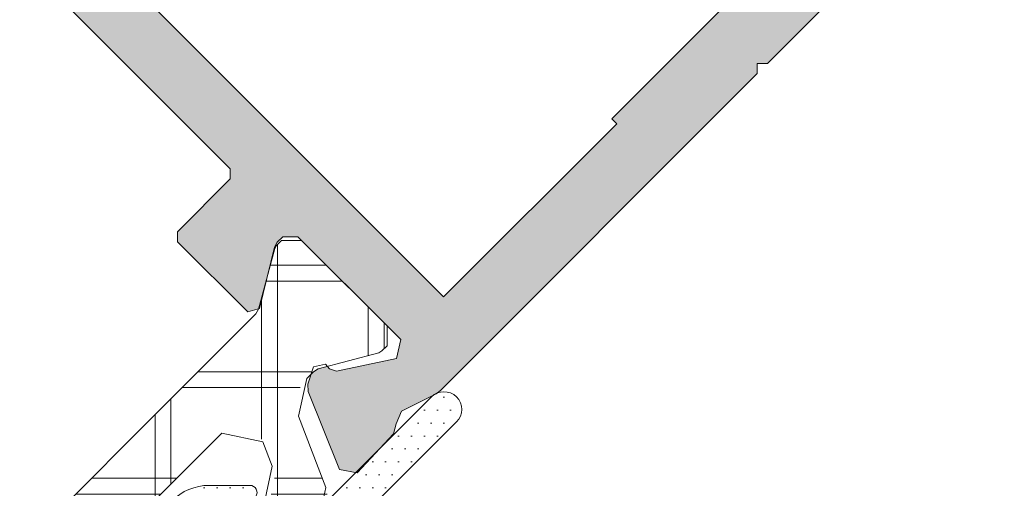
# Model space of a CAD drawing. Header units: metres. Extents: x -115250 to 1551995, y -140807 to 374743.
# Tile 109 of 205: x 114502 to 114530, y 78866 to 78879. Entities that reach past the tile are written whole.
import ezdxf

# ---------------------------------------------------------------- set-up
doc = ezdxf.new("R2010")
doc.units = ezdxf.units.M
doc.header["$LTSCALE"] = 100
doc.linetypes.add('0103aDVOJČERCHOVANÁ', pattern=[6.199999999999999, 3, -1, 0.1, -1, 0.1, -1])
doc.linetypes.add('{ Wide Dash }', pattern=[12, 4, -2, 4, -2])
for name, color, linetype, lineweight in [('010-pomocna', 30, 'Continuous', 15), ('910-tenka', 4, 'Continuous', 15), ('MB-kreskowanie', 251, 'Continuous', 9), ('MB-profile', 7, 'Continuous', 9), ('MB-uszczelki_tworzywa', 251, 'Continuous', 9)]:
    doc.layers.add(name, color=color, linetype=linetype, lineweight=lineweight)

# ---------------------------------------------------------------- blocks, each defined once
blk = doc.blocks.new('K518730X')
at = {"layer": 'MB-kreskowanie'}
h = blk.add_hatch(dxfattribs=at)
h.set_pattern_fill('_U', color=256, scale=3, angle=314.9999999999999, style=0, double=1, pattern_type=0)
h.set_pattern_definition([(314.9999999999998, (-165.7994101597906, -281.3625498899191), (2.121320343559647, 2.121320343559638), []), (44.99999999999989, (-165.7994101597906, -281.3625498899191), (-2.121320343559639, 2.121320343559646), [])])
edge = h.paths.add_edge_path()
edge.add_arc((-48.5000000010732, 22.51713855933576), 0.9999999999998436, -1.3017142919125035e-11, 74.59590631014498, ccw=False)
edge.add_line((-47.50000000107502, 22.51713855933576), (-47.50000000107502, 16.32592252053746))
edge.add_arc((-48.20000000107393, 16.32592252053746), 0.6999999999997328, -114.00000000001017, -1.1596057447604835e-11, ccw=False)
edge.add_line((-48.48471565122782, 15.68644070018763), (-49.15673664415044, 15.98564372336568))
edge.add_arc((-48.7500000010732, 16.89918918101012), 1.000000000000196, -179.99999999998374, -113.99999999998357, ccw=False)
edge.add_line((-49.75000000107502, 16.89918918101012), (-49.75000000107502, 17.35218312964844))
edge.add_arc((-50.0500000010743, 17.35218312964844), 0.2999999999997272, -8.685458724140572e-11, 89.99999999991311)
edge.add_line((-50.0500000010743, 17.65218312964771), (-50.25000000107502, 17.65218312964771))
edge.add_arc((-50.2500000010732, 16.9521831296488), 0.7000000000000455, 90.00000000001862, 180.0000000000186)
edge.add_line((-50.95000000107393, 16.9521831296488), (-50.95000000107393, 15.79519627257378))
edge.add_arc((-50.45000000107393, 15.79519627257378), 0.5000000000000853, -179.9999999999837, -113.9999999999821)
edge.add_line((-50.65336832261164, 15.33842354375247), (-48.69326335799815, 14.46572858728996))
edge.add_arc((-49.10000000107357, 13.55218312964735), 1.000000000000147, 1.4722445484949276e-11, 66.0000000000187, ccw=False)
edge.add_line((-48.10000000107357, 13.55218312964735), (-48.10000000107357, 13.36319783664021))
edge.add_line((-48.10000000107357, 13.36319783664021), (-48.00951881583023, 13.18563508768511))
edge.add_arc((-48.18771669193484, 13.0948302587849), 0.200000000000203, -92.99786447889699, 27.002163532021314, ccw=False)
edge.add_line((-48.19817643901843, 12.89510396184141), (-48.27443124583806, 12.89909745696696))
edge.add_line((-48.27443124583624, 12.89909745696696), (-49.02320508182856, 11.60218312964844))
edge.add_arc((-48.85000000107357, 11.50218312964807), 0.2000000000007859, 150.0000000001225, 179.9999999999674)
edge.add_line((-49.0500000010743, 11.50218312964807), (-49.0500000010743, 11.30218312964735))
edge.add_arc((-48.65000000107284, 11.30218312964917), 0.4000000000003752, -179.9999999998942, -89.99999999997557)
edge.add_line((-48.65000000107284, 10.90218312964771), (-45.2500000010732, 10.90218312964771))
edge.add_arc((-45.2500000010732, 11.30218312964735), 0.3999999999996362, -90.00000000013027, -1.272221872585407e-14)
edge.add_line((-44.85000000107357, 11.30218312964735), (-44.85000000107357, 11.50218312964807))
edge.add_arc((-45.0500000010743, 11.50218312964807), 0.1999999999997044, 8.140947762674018e-11, 29.99999999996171)
edge.add_line((-44.87679492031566, 11.60218312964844), (-45.09675390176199, 11.98316326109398))
edge.add_line((-45.09675390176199, 11.98316326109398), (-45.77712995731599, 13.09799457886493))
edge.add_arc((-45.60641163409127, 13.2021831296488), 0.1999999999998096, -195.71540673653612, -148.60448916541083, ccw=False)
edge.add_arc((-45.5000000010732, 13.28160599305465), 0.3000000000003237, -179.99999999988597, -175.17170110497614, ccw=False)
edge.add_line((-45.8000000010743, 13.28160599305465), (-45.8000000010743, 25.15218312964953))
edge.add_arc((-46.20000000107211, 25.15218312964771), 0.4000000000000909, 3.255615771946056e-11, 104.5569322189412)
edge.add_line((-46.30053675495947, 25.5393424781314), (-47.54946324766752, 25.21502378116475))
edge.add_arc((-47.65000000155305, 25.60218312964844), 0.3999999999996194, -180.00000000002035, -75.44306778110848, ccw=False)
edge.add_line((-48.05000000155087, 25.60218312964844), (-48.05000000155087, 26.7021831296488))
edge.add_arc((-47.65000000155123, 26.7021831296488), 0.3999999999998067, -284.55693221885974, -179.99999999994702, ccw=False)
edge.add_line((-47.54946324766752, 27.08934247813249), (-46.30053675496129, 26.76502378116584))
edge.add_arc((-46.20000000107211, 27.15218312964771), 0.4000000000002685, -104.5569322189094, -1.272221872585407e-14)
edge.add_line((-45.8000000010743, 27.15218312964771), (-45.8000000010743, 39.02276026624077))
edge.add_arc((-45.5000000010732, 39.02276026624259), 0.300000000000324, 171.8469353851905, 179.9999999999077, ccw=False)
edge.add_arc((-45.60000004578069, 39.09999999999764), 0.1999999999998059, -211.3955108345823, -170.01027639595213, ccw=False)
edge.add_line((-45.77071836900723, 39.20418855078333), (-45.23246475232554, 40.08614490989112))
edge.add_line((-45.23246475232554, 40.0861449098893), (-44.87679492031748, 40.70218312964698))
edge.add_arc((-45.0500000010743, 40.80218312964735), 0.1999999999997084, -29.99999999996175, -8.143492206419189e-11)
edge.add_line((-44.85000000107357, 40.80218312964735), (-44.85000000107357, 41.00218312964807))
edge.add_arc((-45.2500000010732, 41.00218312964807), 0.3999999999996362, -1.272221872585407e-14, 84.0111267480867)
edge.add_line((-45.20826587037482, 41.39999999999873), (-48.69173413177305, 41.39999999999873))
edge.add_arc((-48.65000000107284, 41.00218312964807), 0.4000000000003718, 95.98887325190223, 179.9999999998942)
edge.add_line((-49.0500000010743, 41.00218312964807), (-49.0500000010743, 40.80218312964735))
edge.add_arc((-48.85000000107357, 40.80218312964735), 0.2000000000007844, -179.9999999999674, -150.0000000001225)
edge.add_line((-49.02320508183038, 40.7021831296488), (-48.2730196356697, 39.40282382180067))
edge.add_line((-48.2730196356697, 39.40282382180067), (-48.19176485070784, 39.40707916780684))
edge.add_arc((-48.18130510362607, 39.20735287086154), 0.2000000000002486, -27.002163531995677, 92.99786447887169, ccw=False)
edge.add_line((-48.00310722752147, 39.11654804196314), (-48.10000000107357, 38.92640301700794))
edge.add_line((-48.10000000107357, 38.92640301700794), (-48.10000000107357, 38.75218312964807))
edge.add_arc((-49.10000000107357, 38.75218312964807), 1.000000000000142, -66.00000000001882, -1.460875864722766e-11, ccw=False)
edge.add_line((-48.69326335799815, 37.83863767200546), (-50.65336832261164, 36.96594271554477))
edge.add_arc((-50.45000000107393, 36.50916998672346), 0.5000000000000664, 113.9999999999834, 180.0000000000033)
edge.add_line((-50.95000000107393, 36.50916998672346), (-50.95000000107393, 35.35218312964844))
edge.add_arc((-50.25000000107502, 35.35218312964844), 0.6999999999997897, 179.9999999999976, 270.0000000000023)
edge.add_line((-50.25000000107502, 34.65218312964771), (-50.0500000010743, 34.65218312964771))
edge.add_arc((-50.0500000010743, 34.95218312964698), 0.2999999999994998, -89.9999999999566, 4.342093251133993e-11)
edge.add_line((-49.75000000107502, 34.9521831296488), (-49.75000000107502, 35.40517707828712))
edge.add_arc((-48.7500000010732, 35.40517707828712), 1.000000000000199, 113.99999999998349, 179.9999999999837, ccw=False)
edge.add_line((-49.15673664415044, 36.31872253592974), (-48.48471565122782, 36.61792555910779))
edge.add_arc((-48.20000000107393, 35.97844373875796), 0.6999999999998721, -6.87805368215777e-12, 113.99999999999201, ccw=False)
edge.add_line((-47.50000000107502, 35.97844373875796), (-47.50000000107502, 29.78722769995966))
edge.add_arc((-48.5000000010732, 29.78722769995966), 0.9999999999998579, -74.59590631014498, 1.3017142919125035e-11, ccw=False)
edge.add_arc((-47.65000000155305, 26.7021831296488), 2.19999999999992, 105.4040936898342, 130.8322170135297)
edge.add_arc((-49.35000000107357, 28.66941468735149), 0.4000000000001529, -179.99999999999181, -49.16778298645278, ccw=False)
edge.add_line((-49.75000000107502, 28.66941468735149), (-49.75000000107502, 30.35218312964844))
edge.add_arc((-50.0500000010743, 30.35218312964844), 0.2999999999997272, -8.685458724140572e-11, 89.99999999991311)
edge.add_line((-50.0500000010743, 30.65218312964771), (-50.25000000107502, 30.65218312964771))
edge.add_arc((-50.2500000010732, 29.9521831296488), 0.7000000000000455, 90.00000000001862, 180)
edge.add_line((-50.95000000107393, 29.9521831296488), (-50.95000000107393, 22.35218312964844))
edge.add_arc((-50.25000000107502, 22.35218312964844), 0.6999999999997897, 179.9999999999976, 270.0000000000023)
edge.add_line((-50.25000000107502, 21.65218312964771), (-50.0500000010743, 21.65218312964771))
edge.add_arc((-50.0500000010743, 21.95218312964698), 0.2999999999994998, -89.9999999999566, 4.342093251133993e-11)
edge.add_line((-49.75000000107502, 21.9521831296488), (-49.75000000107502, 23.63495157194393))
edge.add_arc((-49.35000000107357, 23.63495157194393), 0.4000000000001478, 49.16778298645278, 179.9999999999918, ccw=False)
edge.add_arc((-47.65000000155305, 25.60218312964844), 2.199999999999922, -130.8322170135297, -105.4040936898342)
at = {"layer": 'MB-profile'}
h = blk.add_hatch(color=256, dxfattribs=at)
h.paths.add_polyline_path([(-44, 76.99999999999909), (-44.5, 76.49999999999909), (-44.5, 68.49999999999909), (-45, 67.99999999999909), (-53.5, 67.99999999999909), (-54, 67.49999999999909), (-54, 67.09999999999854), (-53.5, 66.59999999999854), (-50.99999999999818, 66.59999999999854), (-50.99999999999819, 54.19999999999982), (-50.80000000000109, 53.99999999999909), (-51, 53.79999999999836), (-51, 41.15416576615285), (-50.97924229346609, 41.02309080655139), (-50.64202002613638, 39.98509450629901), (-50.78234604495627, 39.62976612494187), (-50.93716841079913, 39.37761331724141), (-50.98962215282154, 37.87715251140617), (-50.57259635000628, 37.59051552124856), (-48.38675626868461, 38.5182525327), (-48.23666840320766, 38.65820121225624), (-48.10000000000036, 38.9264030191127), (-48.10000000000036, 39.02057713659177), (-48.14019237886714, 39.17057713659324), (-48.27424307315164, 39.40275974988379), (-48.36654881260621, 39.39792566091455), (-48.54474689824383, 39.48873048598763), (-49.48644189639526, 40.93893305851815), (-49.19763482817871, 41.39999999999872), (-45.10000000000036, 41.39999999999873), (-44.80000000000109, 41.09999999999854), (-44.80000000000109, 40.7947607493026), (-45.20911553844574, 40.12440380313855), (-45.75577489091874, 39.17756203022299), (-45.60000004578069, 38.89999999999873), (-42.8000000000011, 38.89999999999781), (-42.60000000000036, 39.09999999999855), (-42.60000000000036, 41.19999999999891), (-42.39999999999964, 41.39999999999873), (-14.47364070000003, 41.39999999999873), (-13.62004909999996, 40.92094279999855), (-12.86326070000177, 39.68090579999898), (-12.67904400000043, 39.37905719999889), (-11.82545331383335, 38.89999999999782), (-10.39999995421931, 38.89999999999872), (-10.24422510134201, 39.17756204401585), (-10.79088417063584, 40.12440332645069), (-11.20000000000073, 40.7947607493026), (-11.20000000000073, 41.09999999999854), (-10.89999999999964, 41.39999999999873), (-6.802365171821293, 41.39999999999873), (-6.513558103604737, 40.93893305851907), (-7.455253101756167, 39.48873048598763), (-7.76818754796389, 39.32926773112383), (-7.859807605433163, 39.17057713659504), (-7.899999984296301, 39.0205771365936), (-7.899999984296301, 38.92640298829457), (-7.763331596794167, 38.65820121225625), (-7.61324373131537, 38.51825253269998), (-5.427403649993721, 37.59051552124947), (-5.010377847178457, 37.87715251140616), (-5.062831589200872, 39.37761331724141), (-5.217653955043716, 39.62976612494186), (-5.357979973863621, 39.98509450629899), (-5.02075770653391, 41.0230908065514), (-5, 41.2383635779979), (-5.000000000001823, 55.39999999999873), (0, 55.39999999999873), (-3.552713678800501e-15, 58.59807621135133), (-1.500000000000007, 58.99999999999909), (-2, 58.99999999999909), (-2, 56.99999999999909), (-5, 56.99999999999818), (-5.000000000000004, 65.79999999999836), (-5.199999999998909, 65.99999999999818), (-4.999999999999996, 66.19999999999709), (-5, 74.99999999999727), (-2, 74.99999999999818), (-2, 72.99999999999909), (-1.500000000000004, 72.99999999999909), (0, 73.40192378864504), (0, 76.99999999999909)])
h.paths.add_polyline_path([(-7.100000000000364, 75.199999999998), (-6.600000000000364, 74.699999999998), (-6.600000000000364, 68.199999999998), (-7.100000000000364, 67.699999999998), (-7.600000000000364, 67.699999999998), (-8.100000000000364, 67.199999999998), (-8.100000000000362, 66.29999999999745), (-6.600000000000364, 66.29999999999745), (-6.60000000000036, 43.09999999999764), (-49.19999999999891, 43.09999999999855), (-49.19999999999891, 49.99999999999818), (-49, 49.99999999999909), (-49, 57.99999999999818), (-49.19999999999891, 57.99999999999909), (-49.19999999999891, 66.29999999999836), (-43.80000000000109, 66.29999999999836), (-42.80000000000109, 67.29999999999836), (-42.80000000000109, 74.699999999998), (-42.30000000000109, 75.199999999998)], flags=16)
blk.add_lwpolyline([(-50.99999999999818, 66.59999999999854), (-50.99999999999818, 54.19999999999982), (-50.80000000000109, 53.99999999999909), (-51, 53.79999999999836), (-51, 41.17396987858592), (-51.00370822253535, 41.17758141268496), (-50.97924229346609, 41.02309080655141), (-50.64202002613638, 39.98509450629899), (-50.78234604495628, 39.62976612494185), (-50.93716841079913, 39.37761331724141), (-50.98962215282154, 37.87715251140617), (-50.57259635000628, 37.59051552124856), (-48.38675626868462, 38.51825253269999), (-48.23666840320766, 38.65820121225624), (-48.00310722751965, 39.11654804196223), (-48.19176485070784, 39.40707916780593), (-48.3665488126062, 39.39792566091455), (-48.54474689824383, 39.48873048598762), (-49.48644189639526, 40.93893305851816), (-49.19763482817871, 41.39999999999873), (-45.10000000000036, 41.39999999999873), (-44.80000000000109, 41.09999999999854), (-44.80000000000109, 40.87907419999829), (-44.84392260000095, 40.72279129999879), (-45.77071836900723, 39.20418855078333), (-45.60000004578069, 38.89999999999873), (-42.80000000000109, 38.89999999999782), (-42.60000000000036, 39.09999999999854), (-42.60000000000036, 41.19999999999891), (-42.39999999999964, 41.39999999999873), (-14.47364070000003, 41.39999999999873)], dxfattribs=at)
blk.add_lwpolyline([(-42.30000000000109, 75.199999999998), (-7.100000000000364, 75.199999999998), (-6.600000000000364, 74.699999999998), (-6.600000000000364, 68.199999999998), (-7.100000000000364, 67.699999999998), (-7.600000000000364, 67.699999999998), (-8.100000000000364, 67.199999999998), (-8.100000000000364, 66.29999999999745), (-6.600000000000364, 66.29999999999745), (-6.600000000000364, 43.09999999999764), (-49.19999999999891, 43.09999999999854), (-49.19999999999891, 49.99999999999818), (-49, 49.99999999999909), (-49, 57.99999999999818), (-49.19999999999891, 57.99999999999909), (-49.19999999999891, 66.29999999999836), (-43.80000000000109, 66.29999999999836), (-42.80000000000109, 67.29999999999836), (-42.80000000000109, 74.699999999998)], close=True, dxfattribs=at)
at = {"layer": 'MB-uszczelki_tworzywa'}
for points in [[(-45.80000000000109, 27.14999999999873), (-45.80000000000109, 39.02057713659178), (-45.75980762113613, 39.17057713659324), (-44.87679491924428, 40.699999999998), (-44.85000000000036, 40.79999999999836), (-44.85000000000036, 40.99999999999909), (-45.25000000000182, 41.39999999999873), (-48.65000000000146, 41.39999999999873), (-49.05000000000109, 40.99999999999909), (-49.05000000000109, 40.79999999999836), (-49.023205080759, 40.699999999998), (-48.14019237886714, 39.17057713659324), (-48.10000000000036, 39.02057713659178), (-48.10000000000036, 38.74999999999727), (-48.69326335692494, 37.83645454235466), (-50.65336832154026, 36.96375958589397), (-50.95000000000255, 36.50698685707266)], [(-49.75000000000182, 35.40299394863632), (-49.15673664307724, 36.31653940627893), (-48.48471565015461, 36.61574242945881), (-47.50000000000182, 35.97626060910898), (-47.50000000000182, 29.78504457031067)]]:
    blk.add_lwpolyline(points, dxfattribs=at)
blk = doc.blocks.new('120883')
at = {"layer": 'MB-kreskowanie'}
h = blk.add_hatch(dxfattribs=at)
h.set_pattern_fill('DOTS', color=256, scale=0.23, angle=-584.9999999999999, style=0)
h.set_pattern_definition([(225, (-1.818989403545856e-12, 1.2732925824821e-11), (-0.387273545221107, 0.1290911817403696), [0, -0.365125])])
edge = h.paths.add_edge_path()
edge.add_line((-0.000806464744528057, -14.71664100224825), (-0.000806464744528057, -8.798993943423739))
edge.add_arc((-0.2008064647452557, -8.798993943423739), 0.2000000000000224, 6.60853702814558e-12, 90.00000000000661)
edge.add_line((-0.2008064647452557, -8.59899394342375), (-1.316082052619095, -8.59899394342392))
edge.add_arc((-1.316082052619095, -8.698993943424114), 0.1000000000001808, 90.00000000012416, 170.000000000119)
edge.add_line((-1.414562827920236, -8.681629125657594), (-1.511911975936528, -9.233723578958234))
edge.add_arc((-1.70887352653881, -9.19899394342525), 0.1999999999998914, 225.0000000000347, 350.000000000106, ccw=False)
edge.add_line((-1.850294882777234, -9.340415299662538), (-2.6606596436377, -8.530050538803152))
edge.add_arc((-1.59999947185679, -7.469390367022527), 1.500000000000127, 179.9999999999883, 225.0000000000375, ccw=False)
edge.add_line((-3.09999947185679, -7.469390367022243), (-3.09999947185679, -5.763863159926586))
edge.add_arc((-1.59999947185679, -5.763863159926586), 1.5, 134.9999999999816, 180, ccw=False)
edge.add_line((-2.660659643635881, -4.703202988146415), (-1.815029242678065, -3.85757258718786))
edge.add_arc((-1.673607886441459, -3.998993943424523), 0.1999999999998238, 9.999999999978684, 135.0000000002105, ccw=False)
edge.add_line((-1.476646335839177, -3.964264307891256), (-1.414562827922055, -4.316357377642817))
edge.add_arc((-1.316082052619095, -4.298992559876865), 0.09999999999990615, 189.99999999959, 269.999999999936)
edge.add_line((-1.316082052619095, -4.398992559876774), (-0.2000000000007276, -4.398993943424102))
edge.add_arc((-0.2000000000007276, -4.198993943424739), 0.1999999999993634, 269.9999999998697, 359.9999999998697)
edge.add_line((-1.818989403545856e-12, -4.198993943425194), (-1.818989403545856e-12, 4.19899394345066))
edge.add_arc((-0.2000000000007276, 4.19899394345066), 0.1999999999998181, 360, 450)
edge.add_line((-0.2000000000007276, 4.398993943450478), (-1.316082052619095, 4.398992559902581))
edge.add_arc((-1.316082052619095, 4.298992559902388), 0.1000000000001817, 90.00000000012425, 170.0000000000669)
edge.add_line((-1.414562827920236, 4.316357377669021), (-1.476646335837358, 3.964264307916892))
edge.add_arc((-1.673607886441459, 3.998993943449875), 0.1999999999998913, 225.0000000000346, 350.0000000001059, ccw=False)
edge.add_line((-1.815029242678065, 3.857572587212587), (-2.660659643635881, 4.703202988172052))
edge.add_arc((-1.59999947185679, 5.763863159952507), 1.499999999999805, 180.000000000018, 225.0000000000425, ccw=False)
edge.add_line((-3.09999947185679, 5.763863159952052), (-3.09999947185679, 7.469390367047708))
edge.add_arc((-1.59999947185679, 7.469390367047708), 1.5, 134.9999999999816, 180, ccw=False)
edge.add_line((-2.660659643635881, 8.53005053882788), (-1.850294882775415, 9.340415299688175))
edge.add_arc((-1.70887352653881, 9.198993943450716), 0.2000000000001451, 10.000000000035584, 134.9999999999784, ccw=False)
edge.add_line((-1.511911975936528, 9.233723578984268), (-1.414562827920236, 8.681629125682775))
edge.add_arc((-1.316082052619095, 8.69899394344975), 0.09999999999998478, 190.0000000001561, 269.9999999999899)
edge.add_line((-1.316082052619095, 8.598993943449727), (-0.2008064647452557, 8.598993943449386))
edge.add_arc((-0.2008064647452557, 8.798993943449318), 0.1999999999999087, 269.9999999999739, 359.999999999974)
edge.add_line((-0.000806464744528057, 8.798993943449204), (-0.000806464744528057, 14.71664100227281))
edge.add_arc((0.499596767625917, 14.71664100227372), 0.5004032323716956, 0, 180.0000000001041, ccw=False)
edge.add_line((0.999999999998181, 14.71664100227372), (0.999999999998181, -14.71664100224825))
edge.add_arc((0.499596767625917, -14.71664100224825), 0.5004032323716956, 180, 360, ccw=False)
edge = h.paths.add_edge_path(flags=16)
edge.add_arc((-1.999999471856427, -5.498993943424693), 0.2999999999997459, 83.99999999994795, 209.9999999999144)
edge.add_line((-2.25980709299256, -5.648993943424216), (-2.066986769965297, -5.982968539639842))
edge.add_arc((-2.499999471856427, -6.232968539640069), 0.4999999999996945, 1.3062617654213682e-10, 30.00000000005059, ccw=False)
edge.add_line((-1.999999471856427, -6.232968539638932), (-1.999999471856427, -6.764279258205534))
edge.add_arc((-2.499999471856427, -6.764279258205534), 0.5, 330.00000000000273, 360, ccw=False)
edge.add_line((-2.066986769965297, -7.014279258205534), (-2.25980709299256, -7.348253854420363))
edge.add_arc((-1.999999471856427, -7.498253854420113), 0.2999999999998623, 150.0000000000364, 276.0000000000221)
edge.add_line((-1.968640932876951, -7.796610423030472), (-0.647730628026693, -7.657777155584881))
edge.add_arc((-0.6999948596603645, -7.160516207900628), 0.5000000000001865, 276.0000000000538, 360.0000994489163)
edge.add_line((-0.1999948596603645, -7.160515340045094), (-0.1999971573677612, -5.836730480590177))
edge.add_arc((-0.6999971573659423, -5.836731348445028), 0.5000000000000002, 9.944884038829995e-05, 84.00000000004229)
edge.add_line((-0.6477329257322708, -5.339470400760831), (-1.968640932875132, -5.200637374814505))
edge = h.paths.add_edge_path(flags=16)
edge.add_arc((-0.6999948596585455, 7.160516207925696), 0.5000000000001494, 359.9999005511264, 444.0000000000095)
edge.add_line((-0.647730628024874, 7.657777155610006), (-1.968640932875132, 7.796610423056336))
edge.add_arc((-1.999999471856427, 7.498253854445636), 0.3000000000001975, 84.00000000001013, 210.0000000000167)
edge.add_line((-2.25980709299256, 7.348253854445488), (-2.066986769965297, 7.014279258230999))
edge.add_arc((-2.499999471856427, 6.764279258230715), 0.4999999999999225, 3.342393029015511e-11, 30.000000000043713, ccw=False)
edge.add_line((-1.999999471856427, 6.764279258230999), (-1.999999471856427, 6.232968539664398))
edge.add_arc((-2.499999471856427, 6.232968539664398), 0.5, 330.00000000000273, 360, ccw=False)
edge.add_line((-2.066986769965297, 5.982968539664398), (-2.25980709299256, 5.648993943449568))
edge.add_arc((-1.999999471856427, 5.498993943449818), 0.2999999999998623, 150.0000000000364, 276.0000000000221)
edge.add_line((-1.968640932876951, 5.200637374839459), (-0.6477329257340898, 5.339470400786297))
edge.add_arc((-0.6999971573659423, 5.836731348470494), 0.5000000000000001, 275.9999999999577, 359.9999005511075)
edge.add_line((-0.1999971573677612, 5.836730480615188), (-0.1999948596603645, 7.16051534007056))
at = {"layer": 'MB-uszczelki_tworzywa'}
for points in [[(-0.2000000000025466, -4.500000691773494), (-1.316082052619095, -4.499999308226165, -0.3639702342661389), (-1.414562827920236, -4.417364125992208), (-1.476646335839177, -3.964264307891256, 0.6068148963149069), (-1.815029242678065, -3.85757258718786), (-2.660659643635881, -4.7032029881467, 0.1989123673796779), (-3.09999947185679, -5.763863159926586), (-3.09999947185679, -7.469390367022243, 0.1989123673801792), (-2.660659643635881, -8.530050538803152), (-1.850294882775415, -9.340415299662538, 0.606814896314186), (-1.511911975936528, -9.233723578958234), (-1.414562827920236, -8.582635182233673, -0.3639702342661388), (-1.316082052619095, -8.5), (-0.2008064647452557, -8.49999999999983, -0.4165776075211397), (-0.0008129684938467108, -8.701612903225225), (-0.0008064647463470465, -14.71664100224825, 0.9999999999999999), (0.999999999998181, -14.71664100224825), (0.999999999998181, 14.71664100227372, 0.9999999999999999), (-0.0008064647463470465, 14.71664100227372), (-0.0008129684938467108, 8.701612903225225, -0.4165776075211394), (-0.2008064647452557, 8.49999999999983), (-1.316082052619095, 8.5, -0.3639702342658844), (-1.414562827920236, 8.58263518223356), (-1.511911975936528, 9.2337235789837, 0.6068148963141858), (-1.850294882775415, 9.340415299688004), (-2.660659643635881, 8.530050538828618, 0.1989123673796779), (-3.09999947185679, 7.469390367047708), (-3.09999947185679, 5.763863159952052, 0.1989123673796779), (-2.660659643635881, 4.703202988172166), (-1.815029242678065, 3.857572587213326, 0.6068148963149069), (-1.476646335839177, 3.964264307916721), (-1.414562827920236, 4.417364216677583, -0.3639702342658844), (-1.316082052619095, 4.499999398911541), (-0.2000000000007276, 4.500000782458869, -0.4142135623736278), (0, 4.30000078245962), (-1.818989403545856e-12, -4.198993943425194, -0.3241823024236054)], [(-1.999999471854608, 6.767031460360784, 0.1316524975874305), (-2.066986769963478, 7.017031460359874), (-2.259807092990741, 7.351006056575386, -0.6128007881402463), (-1.968640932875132, 7.799362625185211), (-0.6477329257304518, 7.660529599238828, -0.3838635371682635), (-0.1999971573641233, 7.163269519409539), (-0.1999948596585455, 5.839484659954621, -0.383864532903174), (-0.647730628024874, 5.342222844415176), (-1.968640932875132, 5.203389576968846, -0.6128007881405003), (-2.259807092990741, 5.65174614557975), (-2.066986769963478, 5.985720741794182, 0.1316524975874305), (-1.999999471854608, 6.235720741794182)], [(-1.999999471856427, -6.232968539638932, 0.1316524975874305), (-2.066986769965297, -5.982968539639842), (-2.25980709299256, -5.64899394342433, -0.6128007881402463), (-1.968640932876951, -5.200637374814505), (-0.6477329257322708, -5.339470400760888, -0.3838635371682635), (-0.1999971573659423, -5.836730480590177), (-0.1999948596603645, -7.160515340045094, -0.383864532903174), (-0.647730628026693, -7.65777715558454), (-1.968640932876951, -7.79661042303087, -0.6128007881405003), (-2.25980709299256, -7.348253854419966), (-2.066986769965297, -7.014279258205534, 0.1316524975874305), (-1.999999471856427, -6.764279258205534)]]:
    blk.add_lwpolyline(points, format="xyb", close=True, dxfattribs=at)
blk = doc.blocks.new('K718730X')
at = {"layer": 'MB-kreskowanie'}
h = blk.add_hatch(dxfattribs=at)
h.set_pattern_fill('_U', color=256, scale=3, angle=494.9999999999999, style=0, double=1, pattern_type=0)
h.set_pattern_definition([(134.9999999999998, (165.7994101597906, 358.3625498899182), (-2.121320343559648, -2.121320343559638), []), (224.9999999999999, (165.7994101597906, 358.3625498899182), (2.121320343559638, -2.121320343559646), [])])
edge = h.paths.add_edge_path()
edge.add_arc((48.5000000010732, 54.48286144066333), 0.9999999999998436, 179.999999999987, 254.59590631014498, ccw=False)
edge.add_line((47.50000000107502, 54.48286144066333), (47.50000000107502, 60.67407747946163))
edge.add_arc((48.20000000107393, 60.67407747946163), 0.6999999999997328, 65.99999999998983, 179.9999999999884, ccw=False)
edge.add_line((48.48471565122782, 61.31355929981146), (49.15673664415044, 61.01435627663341))
edge.add_arc((48.7500000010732, 60.10081081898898), 1.000000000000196, 1.63140612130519e-11, 66.00000000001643, ccw=False)
edge.add_line((49.75000000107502, 60.10081081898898), (49.75000000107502, 59.64781687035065))
edge.add_arc((50.0500000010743, 59.64781687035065), 0.2999999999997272, 179.9999999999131, 269.9999999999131)
edge.add_line((50.0500000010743, 59.34781687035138), (50.25000000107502, 59.34781687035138))
edge.add_arc((50.2500000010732, 60.04781687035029), 0.7000000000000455, 270.0000000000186, 360.0000000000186)
edge.add_line((50.95000000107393, 60.04781687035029), (50.95000000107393, 61.20480372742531))
edge.add_arc((50.45000000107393, 61.20480372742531), 0.5000000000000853, 1.628443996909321e-11, 66.0000000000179)
edge.add_line((50.65336832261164, 61.66157645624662), (48.69326335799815, 62.53427141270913))
edge.add_arc((49.10000000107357, 63.44781687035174), 1.000000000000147, 180.0000000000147, 246.00000000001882, ccw=False)
edge.add_line((48.10000000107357, 63.44781687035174), (48.10000000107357, 63.63680216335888))
edge.add_line((48.10000000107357, 63.63680216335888), (48.00951881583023, 63.81436491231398))
edge.add_arc((48.18771669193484, 63.90516974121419), 0.200000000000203, 87.00213552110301, 207.0021635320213, ccw=False)
edge.add_line((48.19817643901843, 64.10489603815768), (48.27443124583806, 64.10090254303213))
edge.add_line((48.27443124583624, 64.10090254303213), (49.02320508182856, 65.39781687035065))
edge.add_arc((48.85000000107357, 65.49781687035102), 0.2000000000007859, 330.0000000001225, 359.9999999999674)
edge.add_line((49.0500000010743, 65.49781687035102), (49.0500000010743, 65.69781687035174))
edge.add_arc((48.65000000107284, 65.69781687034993), 0.4000000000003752, 1.058488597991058e-10, 90.00000000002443)
edge.add_line((48.65000000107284, 66.09781687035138), (45.2500000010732, 66.09781687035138))
edge.add_arc((45.2500000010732, 65.69781687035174), 0.3999999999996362, 89.99999999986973, 180)
edge.add_line((44.85000000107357, 65.69781687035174), (44.85000000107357, 65.49781687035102))
edge.add_arc((45.0500000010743, 65.49781687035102), 0.1999999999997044, 180.0000000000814, 209.9999999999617)
edge.add_line((44.87679492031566, 65.39781687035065), (45.09675390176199, 65.01683673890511))
edge.add_line((45.09675390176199, 65.01683673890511), (45.77712995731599, 63.90200542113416))
edge.add_arc((45.60641163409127, 63.79781687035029), 0.1999999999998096, -15.715406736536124, 31.395510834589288, ccw=False)
edge.add_arc((45.5000000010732, 63.71839400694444), 0.3000000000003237, 1.1402789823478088e-10, 4.82829889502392, ccw=False)
edge.add_line((45.8000000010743, 63.71839400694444), (45.8000000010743, 51.84781687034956))
edge.add_arc((46.20000000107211, 51.84781687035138), 0.4000000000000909, 180.0000000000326, 284.5569322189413)
edge.add_line((46.30053675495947, 51.46065752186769), (47.54946324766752, 51.78497621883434))
edge.add_arc((47.65000000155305, 51.39781687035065), 0.3999999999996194, -2.029310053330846e-11, 104.55693221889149, ccw=False)
edge.add_line((48.05000000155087, 51.39781687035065), (48.05000000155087, 50.29781687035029))
edge.add_arc((47.65000000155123, 50.29781687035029), 0.3999999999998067, -104.55693221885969, 5.292122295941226e-11, ccw=False)
edge.add_line((47.54946324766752, 49.9106575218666), (46.30053675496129, 50.23497621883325))
edge.add_arc((46.20000000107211, 49.84781687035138), 0.4000000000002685, 75.44306778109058, 180)
edge.add_line((45.8000000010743, 49.84781687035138), (45.8000000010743, 37.97723973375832))
edge.add_arc((45.5000000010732, 37.97723973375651), 0.300000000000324, 351.8469353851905, 359.99999999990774, ccw=False)
edge.add_arc((45.60000004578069, 37.90000000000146), 0.1999999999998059, -31.39551083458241, 9.989723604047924, ccw=False)
edge.add_line((45.77071836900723, 37.79581144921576), (45.23246475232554, 36.91385509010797))
edge.add_line((45.23246475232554, 36.91385509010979), (44.87679492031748, 36.29781687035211))
edge.add_arc((45.0500000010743, 36.19781687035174), 0.1999999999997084, 150.0000000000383, 179.9999999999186)
edge.add_line((44.85000000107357, 36.19781687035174), (44.85000000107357, 35.99781687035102))
edge.add_arc((45.2500000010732, 35.99781687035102), 0.3999999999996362, 180, 264.0111267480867)
edge.add_line((45.20826587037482, 35.60000000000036), (48.69173413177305, 35.60000000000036))
edge.add_arc((48.65000000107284, 35.99781687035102), 0.4000000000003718, 275.9888732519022, 359.9999999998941)
edge.add_line((49.0500000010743, 35.99781687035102), (49.0500000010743, 36.19781687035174))
edge.add_arc((48.85000000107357, 36.19781687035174), 0.2000000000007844, 3.256887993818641e-11, 29.99999999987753)
edge.add_line((49.02320508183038, 36.29781687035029), (48.2730196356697, 37.59717617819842))
edge.add_line((48.2730196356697, 37.59717617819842), (48.19176485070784, 37.59292083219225))
edge.add_arc((48.18130510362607, 37.79264712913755), 0.2000000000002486, 152.9978364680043, 272.99786447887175, ccw=False)
edge.add_line((48.00310722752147, 37.88345195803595), (48.10000000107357, 38.07359698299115))
edge.add_line((48.10000000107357, 38.07359698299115), (48.10000000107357, 38.24781687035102))
edge.add_arc((49.10000000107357, 38.24781687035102), 1.000000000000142, 113.99999999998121, 179.9999999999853, ccw=False)
edge.add_line((48.69326335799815, 39.16136232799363), (50.65336832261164, 40.03405728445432))
edge.add_arc((50.45000000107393, 40.49083001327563), 0.5000000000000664, 293.9999999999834, 360.0000000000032)
edge.add_line((50.95000000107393, 40.49083001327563), (50.95000000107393, 41.64781687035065))
edge.add_arc((50.25000000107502, 41.64781687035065), 0.6999999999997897, 359.9999999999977, 450.0000000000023)
edge.add_line((50.25000000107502, 42.34781687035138), (50.0500000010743, 42.34781687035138))
edge.add_arc((50.0500000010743, 42.04781687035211), 0.2999999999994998, 90.00000000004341, 180.0000000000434)
edge.add_line((49.75000000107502, 42.04781687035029), (49.75000000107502, 41.59482292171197))
edge.add_arc((48.7500000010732, 41.59482292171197), 1.000000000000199, 293.9999999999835, 359.99999999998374, ccw=False)
edge.add_line((49.15673664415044, 40.68127746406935), (48.48471565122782, 40.3820744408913))
edge.add_arc((48.20000000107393, 41.02155626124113), 0.6999999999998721, 179.999999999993, 293.999999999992, ccw=False)
edge.add_line((47.50000000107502, 41.02155626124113), (47.50000000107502, 47.21277230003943))
edge.add_arc((48.5000000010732, 47.21277230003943), 0.9999999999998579, 105.40409368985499, 180.000000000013, ccw=False)
edge.add_arc((47.65000000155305, 50.29781687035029), 2.19999999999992, 285.4040936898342, 310.8322170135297)
edge.add_arc((49.35000000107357, 48.3305853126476), 0.4000000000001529, 8.185452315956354e-12, 130.8322170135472, ccw=False)
edge.add_line((49.75000000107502, 48.3305853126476), (49.75000000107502, 46.64781687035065))
edge.add_arc((50.0500000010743, 46.64781687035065), 0.2999999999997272, 179.9999999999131, 269.9999999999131)
edge.add_line((50.0500000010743, 46.34781687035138), (50.25000000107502, 46.34781687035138))
edge.add_arc((50.2500000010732, 47.04781687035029), 0.7000000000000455, 270.0000000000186, 360)
edge.add_line((50.95000000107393, 47.04781687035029), (50.95000000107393, 54.64781687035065))
edge.add_arc((50.25000000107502, 54.64781687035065), 0.6999999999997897, 359.9999999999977, 450.0000000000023)
edge.add_line((50.25000000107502, 55.34781687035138), (50.0500000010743, 55.34781687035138))
edge.add_arc((50.0500000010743, 55.04781687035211), 0.2999999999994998, 90.00000000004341, 180.0000000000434)
edge.add_line((49.75000000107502, 55.04781687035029), (49.75000000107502, 53.36504842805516))
edge.add_arc((49.35000000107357, 53.36504842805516), 0.4000000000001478, 229.1677829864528, 359.99999999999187, ccw=False)
edge.add_arc((47.65000000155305, 51.39781687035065), 2.199999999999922, 49.16778298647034, 74.5959063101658)
at = {"layer": 'MB-profile'}
h = blk.add_hatch(color=256, dxfattribs=at)
h.paths.add_polyline_path([(44, 0), (44.5, 0.5), (44.5, 8.5), (45, 9), (53.5, 9), (54, 9.499999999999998), (54, 9.900000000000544), (53.5, 10.40000000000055), (50.99999999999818, 10.40000000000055), (50.99999999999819, 22.79999999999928), (50.80000000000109, 23), (51, 23.20000000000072), (51, 35.8458342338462), (50.97924229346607, 35.97690919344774), (50.64202002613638, 37.01490549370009), (50.78234604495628, 37.37023387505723), (50.93716841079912, 37.62238668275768), (50.98962215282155, 39.12284748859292), (50.57259635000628, 39.40948447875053), (48.38675626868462, 38.48174746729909), (48.23666840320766, 38.34179878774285), (48.10000000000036, 38.07359698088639), (48.10000000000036, 37.97942286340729), (48.14019237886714, 37.8294228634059), (48.27424307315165, 37.59724025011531), (48.3665488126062, 37.60207433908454), (48.54474689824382, 37.51126951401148), (49.48644189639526, 36.06106694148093), (49.19763482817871, 35.60000000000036), (45.10000000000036, 35.60000000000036), (44.80000000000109, 35.90000000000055), (44.80000000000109, 36.1209258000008), (44.84392260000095, 36.2772087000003), (45.2091155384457, 36.87559619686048), (45.75577489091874, 37.82243796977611), (45.60000004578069, 38.10000000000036), (42.80000000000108, 38.10000000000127), (42.60000000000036, 37.90000000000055), (42.60000000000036, 35.80000000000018), (42.39999999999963, 35.60000000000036), (14.47364070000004, 35.60000000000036), (13.62004909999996, 36.07905720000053), (12.86326070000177, 37.31909420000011), (12.67904400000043, 37.62094280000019), (11.82545331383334, 38.10000000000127), (10.39999995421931, 38.10000000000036), (10.24422510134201, 37.82243795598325), (10.79088417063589, 36.87559667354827), (11.15607740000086, 36.27720870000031), (11.20000000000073, 36.1209258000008), (11.20000000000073, 35.90000000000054), (10.89999999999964, 35.60000000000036), (6.802365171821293, 35.60000000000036), (6.513558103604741, 36.06106694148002), (7.455253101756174, 37.51126951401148), (7.633451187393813, 37.60207433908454), (7.725756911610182, 37.59724025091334), (7.859807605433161, 37.82942286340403), (7.899999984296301, 37.97942286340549), (7.899999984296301, 38.07359701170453), (7.763331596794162, 38.34179878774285), (7.613243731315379, 38.48174746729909), (5.427403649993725, 39.40948447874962), (5.010377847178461, 39.12284748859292), (5.062831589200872, 37.62238668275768), (5.217653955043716, 37.37023387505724), (5.357979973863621, 37.0149054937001), (5.02075770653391, 35.97690919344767), (5, 35.76163642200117), (5.000000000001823, 21.60000000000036), (0, 21.60000000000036), (0, 18.40192378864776), (1.5, 18), (2, 18), (2, 20), (5, 20.00000000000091), (4.999999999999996, 11.20000000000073), (5.199999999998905, 11.00000000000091), (5, 10.800000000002), (5, 2.000000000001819), (2, 2.000000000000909), (2, 4), (1.500000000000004, 4), (0, 3.598076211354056), (-3.552713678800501e-15, -5.551115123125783e-17)])
h.paths.add_polyline_path([(7.100000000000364, 1.800000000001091), (6.600000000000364, 2.300000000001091), (6.600000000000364, 8.800000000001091), (7.100000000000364, 9.300000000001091), (7.600000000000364, 9.300000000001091), (8.100000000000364, 9.800000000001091), (8.100000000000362, 10.70000000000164), (6.600000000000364, 10.70000000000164), (6.60000000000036, 33.90000000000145), (49.19999999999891, 33.90000000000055), (49.19999999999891, 27.00000000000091), (49, 27), (49, 19.00000000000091), (49.19999999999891, 19), (49.19999999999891, 10.70000000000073), (43.80000000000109, 10.70000000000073), (42.80000000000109, 9.70000000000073), (42.80000000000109, 2.300000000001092), (42.30000000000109, 1.800000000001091)], flags=16)
blk.add_lwpolyline([(50.99999999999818, 10.40000000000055), (50.99999999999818, 22.79999999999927), (50.80000000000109, 23), (51, 23.20000000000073), (51, 35.82603012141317), (51.00370822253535, 35.82241858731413), (50.97924229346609, 35.97690919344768), (50.64202002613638, 37.0149054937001), (50.78234604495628, 37.37023387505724), (50.93716841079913, 37.62238668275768), (50.98962215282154, 39.12284748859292), (50.57259635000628, 39.40948447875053), (48.38675626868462, 38.4817474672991), (48.23666840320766, 38.34179878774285), (48.00310722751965, 37.88345195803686), (48.19176485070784, 37.59292083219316), (48.3665488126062, 37.60207433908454), (48.54474689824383, 37.51126951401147), (49.48644189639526, 36.06106694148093), (49.19763482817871, 35.60000000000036), (45.10000000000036, 35.60000000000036), (44.80000000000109, 35.90000000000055), (44.80000000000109, 36.1209258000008), (44.84392260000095, 36.2772087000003), (45.77071836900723, 37.79581144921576), (45.60000004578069, 38.10000000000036), (42.80000000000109, 38.10000000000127), (42.60000000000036, 37.90000000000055), (42.60000000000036, 35.80000000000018), (42.39999999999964, 35.60000000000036), (14.47364070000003, 35.60000000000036)], dxfattribs=at)
blk.add_lwpolyline([(42.30000000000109, 1.800000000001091), (7.100000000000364, 1.800000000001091), (6.600000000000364, 2.300000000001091), (6.600000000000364, 8.800000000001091), (7.100000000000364, 9.300000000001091), (7.600000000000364, 9.300000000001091), (8.100000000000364, 9.800000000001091), (8.100000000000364, 10.70000000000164), (6.600000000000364, 10.70000000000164), (6.600000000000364, 33.90000000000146), (49.19999999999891, 33.90000000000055), (49.19999999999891, 27.00000000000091), (49, 27), (49, 19.00000000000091), (49.19999999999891, 19), (49.19999999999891, 10.70000000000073), (43.80000000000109, 10.70000000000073), (42.80000000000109, 9.700000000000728), (42.80000000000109, 2.300000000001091)], close=True, dxfattribs=at)
at = {"layer": 'MB-uszczelki_tworzywa'}
for points in [[(45.80000000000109, 49.85000000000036), (45.80000000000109, 37.97942286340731), (45.75980762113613, 37.82942286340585), (44.87679491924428, 36.30000000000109), (44.85000000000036, 36.20000000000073), (44.85000000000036, 36), (45.25000000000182, 35.60000000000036), (48.65000000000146, 35.60000000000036), (49.05000000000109, 36), (49.05000000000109, 36.20000000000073), (49.023205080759, 36.30000000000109), (48.14019237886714, 37.82942286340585), (48.10000000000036, 37.97942286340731), (48.10000000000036, 38.25000000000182), (48.69326335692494, 39.16354545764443), (50.65336832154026, 40.03624041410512), (50.95000000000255, 40.49301314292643)], [(49.75000000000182, 41.59700605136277), (49.15673664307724, 40.68346059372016), (48.48471565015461, 40.38425757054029), (47.50000000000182, 41.02373939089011), (47.50000000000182, 47.21495542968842)]]:
    blk.add_lwpolyline(points, dxfattribs=at)

msp = doc.modelspace()

# ---------------------------------------------------------------- linework, layer by layer
at = {"layer": '010-pomocna', "color": 0, "linetype": '{ Wide Dash }', "flags": 128}
for points in [[(116926.6947612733, 73944.27515027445), (116926.6947612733, 74409.31818544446, 0.4142161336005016), (111276.4844238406, 80059.47892152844), (109626.6749858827, 80059.47892152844)], [(116826.6947612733, 73944.27515027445), (116826.6947612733, 74409.31818544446, 0.4142161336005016), (111276.4853017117, 79959.47892153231), (109626.6749858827, 79959.47892152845)]]:
    msp.add_lwpolyline(points, format="xyb", dxfattribs=at)
at = {"layer": '910-tenka', "color": 0, "linetype": '0103aDVOJČERCHOVANÁ', "flags": 128}
msp.add_lwpolyline([(117006.2224123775, 74490.31751234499, 0.4103753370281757), (111284.828516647, 80139.54091076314), (109626.6749858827, 80139.47892152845)], format="xyb", dxfattribs=at)

# ---------------------------------------------------------------- block references
at = {"xscale": -1}
for name, p, rotation in [('K518730X', (114448.6922669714, 78875.23258985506), 314.9999999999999), ('K718730X', (114503.1394891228, 78929.67981200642), 134.9999999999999)]:
    msp.add_blockref(name, p, dxfattribs=dict(at, rotation=rotation))
at = {"rotation": 315}
msp.add_blockref('120883', (114503.2101998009, 78857.69634168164), dxfattribs=at)

doc.saveas('drawing.dxf')
